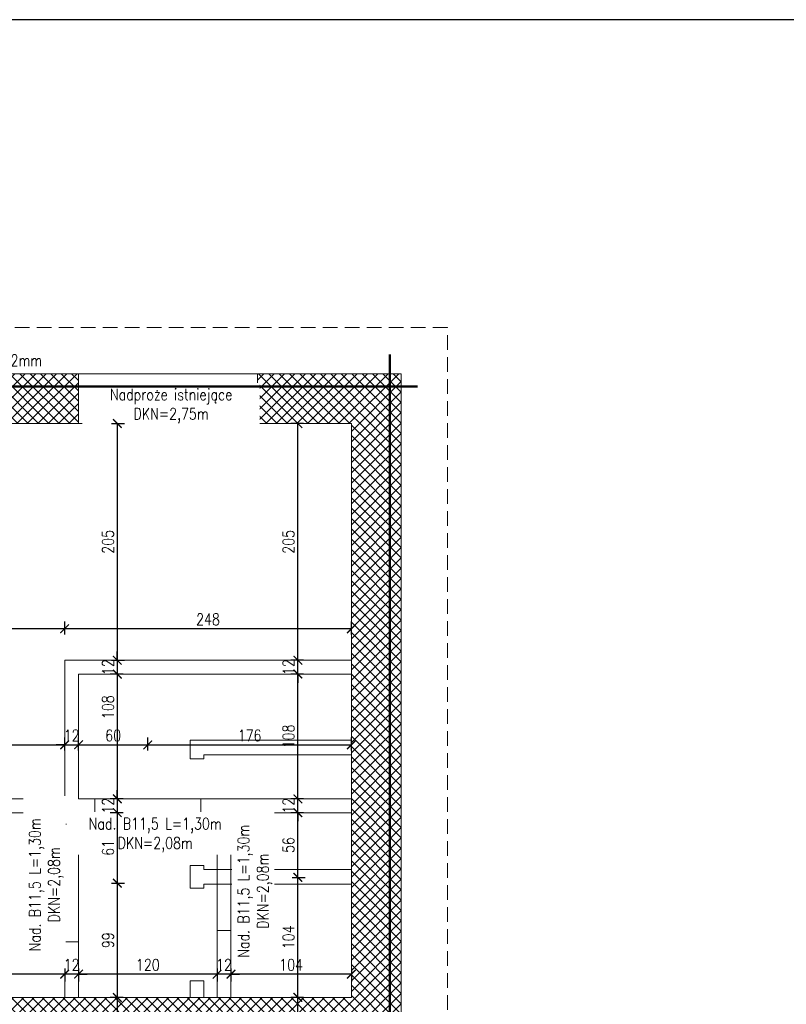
# Model space of a CAD drawing. Header units: millimetres. Extents: x 11984 to 50512, y -26688 to 13952.
# Tile 79 of 85: x 28088 to 28752, y 10828 to 11681. Entities that reach past the tile are written whole.
import ezdxf

# ---------------------------------------------------------------- set-up
doc = ezdxf.new("R2010")
doc.units = ezdxf.units.MM
doc.header["$MEASUREMENT"] = 0
doc.linetypes.add('HIDDEN', pattern=[9.525, 6.35, -3.175])
doc.layers.add('e-cad_opisy', color=7, linetype='Continuous')
doc.layers.add('e-cad_wypelnienia', color=254, linetype='Continuous')
for name, color, linetype, lineweight in [('e-cad_wymiary', 5, 'Continuous', 9), ('k-kreskowanie', 252, 'Continuous', 9), ('k-widok', 1, 'Continuous', 20), ('k-wyburzenia', 215, 'PNEUMATIC2', 9), ('k-ściany działowe', 2, 'Continuous', 20), ('k-ściany istniejące', 190, 'Continuous', 18)]:
    doc.layers.add(name, color=color, linetype=linetype, lineweight=lineweight)
doc.styles.add('e-cad_1', font='simplex.shx', dxfattribs={"width": 0.8})
doc.linetypes.add('PNEUMATIC2', pattern='A,0.5,-0.25,["//",Standard,S=0.2,R=0,X=-0.1,Y=-0.1],-0.25', length=1)
doc.dimstyles.new('e-cad_1_50_[cm]', dxfattribs={"dimscale": 5, "dimtxt": 2, "dimasz": 1.5, "dimexe": 1.25, "dimexo": 0.625, "dimtad": 1, "dimdec": 0, "dimrnd": 0.1, "dimdsep": 46, "dimtxsty": 'e-cad_1', "dimblk": 'ARCHTICK', "dimcen": 1.5, "dimclrd": 256, "dimclre": 256, "dimclrt": 7, "dimadec": 0, "dimazin": 0, "dimtfac": 1, "dimtdec": 0, "dimtix": 1, "dimtmove": 0, "dimatfit": 0, "dimfxl": 0, "dimarcsym": 0})

# ---------------------------------------------------------------- blocks, each defined once
blk = doc.blocks.new('_ArchTick')
at = {"color": 0, "linetype": 'ByBlock', "const_width": 0.15}
blk.add_lwpolyline([(-0.5, -0.5), (0.5, 0.5)], dxfattribs=at)
blk = doc.blocks.new('*D526')
at = {"layer": 'Defpoints', "color": 0}
for p in [(28161.34, 11331.32), (28161.34, 11126.32), (28172.63, 11126.32)]:
    blk.add_point(p, dxfattribs=at)
at = {"layer": 'e-cad_wymiary', "lineweight": -2}
for p, q in [((28167.63, 11331.32), (28178.88, 11331.32)), ((28172.63, 11331.32), (28172.63, 11126.32)), ((28167.63, 11126.32), (28178.88, 11126.32))]:
    blk.add_line(p, q, dxfattribs=at)
at = {"layer": 'e-cad_wymiary', "lineweight": -2, "xscale": 7.5, "yscale": 7.5, "zscale": 7.5}
for p, rotation in [((28172.63, 11331.32), 90), ((28172.63, 11126.32), 270)]:
    blk.add_blockref('_ArchTick', p, dxfattribs=dict(at, rotation=rotation))
at = {"layer": 'e-cad_wymiary', "color": 7, "insert": (28164.5, 11228.82), "char_height": 10, "attachment_point": 5, "rotation": 90, "style": 'e-cad_1'}
blk.add_mtext('205', dxfattribs=at)
blk = doc.blocks.new('*D527')
at = {"layer": 'Defpoints', "color": 0}
for p in [(28161.34, 11126.32), (28172.63, 11114.32), (28197.55, 11114.32)]:
    blk.add_point(p, dxfattribs=at)
at = {"layer": 'e-cad_wymiary', "lineweight": -2}
for p, q in [((28172.63, 11126.32), (28172.63, 11133.82)), ((28167.63, 11126.32), (28178.88, 11126.32)), ((28172.63, 11126.32), (28172.63, 11114.32)), ((28177.63, 11114.32), (28166.38, 11114.32)), ((28172.63, 11114.32), (28172.63, 11106.82))]:
    blk.add_line(p, q, dxfattribs=at)
at = {"layer": 'e-cad_wymiary', "lineweight": -2, "xscale": 7.5, "yscale": 7.5, "zscale": 7.5}
for p, rotation in [((28172.63, 11126.32), 270), ((28172.63, 11114.32), 90)]:
    blk.add_blockref('_ArchTick', p, dxfattribs=dict(at, rotation=rotation))
at = {"layer": 'e-cad_wymiary', "color": 7, "insert": (28164.5, 11120.32), "char_height": 10, "attachment_point": 5, "rotation": 90, "style": 'e-cad_1'}
blk.add_mtext('12', dxfattribs=at)
blk = doc.blocks.new('*D528')
at = {"layer": 'Defpoints', "color": 0}
for p in [(28197.55, 11114.32), (28172.63, 11006.32), (28187.85, 11006.32)]:
    blk.add_point(p, dxfattribs=at)
at = {"layer": 'e-cad_wymiary', "lineweight": -2}
for p, q in [((28177.63, 11114.32), (28166.38, 11114.32)), ((28172.63, 11114.32), (28172.63, 11006.32)), ((28177.63, 11006.32), (28166.38, 11006.32))]:
    blk.add_line(p, q, dxfattribs=at)
at = {"layer": 'e-cad_wymiary', "lineweight": -2, "xscale": 7.5, "yscale": 7.5, "zscale": 7.5}
for p, rotation in [((28172.63, 11114.32), 90), ((28172.63, 11006.32), 270)]:
    blk.add_blockref('_ArchTick', p, dxfattribs=dict(at, rotation=rotation))
at = {"layer": 'e-cad_wymiary', "color": 7, "insert": (28164.5, 11085.65), "char_height": 10, "attachment_point": 5, "rotation": 90, "style": 'e-cad_1'}
blk.add_mtext('108', dxfattribs=at)
blk = doc.blocks.new('*D529')
at = {"layer": 'Defpoints', "color": 0}
for p in [(28187.85, 11006.32), (28172.63, 10994.32), (28187.85, 10994.32)]:
    blk.add_point(p, dxfattribs=at)
at = {"layer": 'e-cad_wymiary', "lineweight": -2}
for p, q in [((28172.63, 11006.32), (28172.63, 11013.82)), ((28177.63, 11006.32), (28166.38, 11006.32)), ((28172.63, 11006.32), (28172.63, 10994.32)), ((28177.63, 10994.32), (28166.38, 10994.32)), ((28172.63, 10994.32), (28172.63, 10986.82))]:
    blk.add_line(p, q, dxfattribs=at)
at = {"layer": 'e-cad_wymiary', "lineweight": -2, "xscale": 7.5, "yscale": 7.5, "zscale": 7.5}
for p, rotation in [((28172.63, 11006.32), 270), ((28172.63, 10994.32), 90)]:
    blk.add_blockref('_ArchTick', p, dxfattribs=dict(at, rotation=rotation))
at = {"layer": 'e-cad_wymiary', "color": 7, "insert": (28164.5, 11000.32), "char_height": 10, "attachment_point": 5, "rotation": 90, "style": 'e-cad_1'}
blk.add_mtext('12', dxfattribs=at)
blk = doc.blocks.new('*D530')
at = {"layer": 'Defpoints', "color": 0}
for p in [(28187.85, 10994.32), (28139.04, 10933.32), (28172.63, 10933.32)]:
    blk.add_point(p, dxfattribs=at)
at = {"layer": 'e-cad_wymiary', "lineweight": -2}
for p, q in [((28177.63, 10994.32), (28166.38, 10994.32)), ((28172.63, 10994.32), (28172.63, 10933.32)), ((28167.63, 10933.32), (28178.88, 10933.32))]:
    blk.add_line(p, q, dxfattribs=at)
at = {"layer": 'e-cad_wymiary', "lineweight": -2, "xscale": 7.5, "yscale": 7.5, "zscale": 7.5}
for p, rotation in [((28172.63, 10994.32), 90), ((28172.63, 10933.32), 270)]:
    blk.add_blockref('_ArchTick', p, dxfattribs=dict(at, rotation=rotation))
at = {"layer": 'e-cad_wymiary', "color": 7, "insert": (28164.5, 10963.82), "char_height": 10, "attachment_point": 5, "rotation": 90, "style": 'e-cad_1'}
blk.add_mtext('61', dxfattribs=at)
blk = doc.blocks.new('*D531')
at = {"layer": 'Defpoints', "color": 0}
for p in [(28139.04, 10933.32), (28172.63, 10834.32), (28196.49, 10834.32)]:
    blk.add_point(p, dxfattribs=at)
at = {"layer": 'e-cad_wymiary', "lineweight": -2}
for p, q in [((28167.63, 10933.32), (28178.88, 10933.32)), ((28172.63, 10933.32), (28172.63, 10834.32)), ((28177.63, 10834.32), (28166.38, 10834.32))]:
    blk.add_line(p, q, dxfattribs=at)
at = {"layer": 'e-cad_wymiary', "lineweight": -2, "xscale": 7.5, "yscale": 7.5, "zscale": 7.5}
for p, rotation in [((28172.63, 10933.32), 90), ((28172.63, 10834.32), 270)]:
    blk.add_blockref('_ArchTick', p, dxfattribs=dict(at, rotation=rotation))
at = {"layer": 'e-cad_wymiary', "color": 7, "insert": (28164.5, 10883.82), "char_height": 10, "attachment_point": 5, "rotation": 90, "style": 'e-cad_1'}
blk.add_mtext('99', dxfattribs=at)
blk = doc.blocks.new('*D532')
at = {"layer": 'Defpoints', "color": 0}
for p in [(28196.49, 10834.32), (28172.63, 10402.52), (28196.49, 10402.52)]:
    blk.add_point(p, dxfattribs=at)
at = {"layer": 'e-cad_wymiary', "lineweight": -2}
for p, q in [((28177.63, 10834.32), (28166.38, 10834.32)), ((28172.63, 10834.32), (28172.63, 10402.52)), ((28177.63, 10402.52), (28166.38, 10402.52))]:
    blk.add_line(p, q, dxfattribs=at)
at = {"layer": 'e-cad_wymiary', "lineweight": -2, "xscale": 7.5, "yscale": 7.5, "zscale": 7.5}
for p, rotation in [((28172.63, 10834.32), 90), ((28172.63, 10402.52), 270)]:
    blk.add_blockref('_ArchTick', p, dxfattribs=dict(at, rotation=rotation))
at = {"layer": 'e-cad_wymiary', "color": 7, "insert": (28164.5, 10618.42), "char_height": 10, "attachment_point": 5, "rotation": 90, "style": 'e-cad_1'}
blk.add_mtext('432', dxfattribs=at)
blk = doc.blocks.new('*D536')
at = {"layer": 'Defpoints', "color": 0}
for p in [(28328.97, 10834.32), (28350.01, 10834.32), (28350.01, 10791.99)]:
    blk.add_point(p, dxfattribs=at)
at = {"layer": 'e-cad_wymiary', "lineweight": -2}
for p, q in [((28333.97, 10834.32), (28322.72, 10834.32)), ((28328.97, 10791.99), (28328.97, 10834.32)), ((28333.97, 10791.99), (28322.72, 10791.99))]:
    blk.add_line(p, q, dxfattribs=at)
at = {"layer": 'e-cad_wymiary', "lineweight": -2, "xscale": 7.5, "yscale": 7.5, "zscale": 7.5}
for p, rotation in [((28328.97, 10834.32), 90), ((28328.97, 10791.99), 270)]:
    blk.add_blockref('_ArchTick', p, dxfattribs=dict(at, rotation=rotation))
at = {"layer": 'e-cad_wymiary', "color": 7, "insert": (28320.84, 10813.16), "char_height": 10, "attachment_point": 5, "rotation": 90, "style": 'e-cad_1'}
blk.add_mtext('42', dxfattribs=at)
blk = doc.blocks.new('*D537')
at = {"layer": 'Defpoints', "color": 0}
for p in [(28271.04, 10938.32), (28328.97, 10938.32), (28350.01, 10834.32)]:
    blk.add_point(p, dxfattribs=at)
at = {"layer": 'e-cad_wymiary', "lineweight": -2}
for p, q in [((28323.97, 10938.32), (28335.22, 10938.32)), ((28328.97, 10834.32), (28328.97, 10938.32)), ((28333.97, 10834.32), (28322.72, 10834.32))]:
    blk.add_line(p, q, dxfattribs=at)
at = {"layer": 'e-cad_wymiary', "lineweight": -2, "xscale": 7.5, "yscale": 7.5, "zscale": 7.5}
for p, rotation in [((28328.97, 10938.32), 90), ((28328.97, 10834.32), 270)]:
    blk.add_blockref('_ArchTick', p, dxfattribs=dict(at, rotation=rotation))
at = {"layer": 'e-cad_wymiary', "color": 7, "insert": (28320.84, 10886.32), "char_height": 10, "attachment_point": 5, "rotation": 90, "style": 'e-cad_1'}
blk.add_mtext('104', dxfattribs=at)
blk = doc.blocks.new('*D538')
at = {"layer": 'Defpoints', "color": 0}
for p in [(28328.97, 10994.32), (28352.9, 10994.32), (28271.04, 10938.32)]:
    blk.add_point(p, dxfattribs=at)
at = {"layer": 'e-cad_wymiary', "lineweight": -2}
for p, q in [((28333.97, 10994.32), (28322.72, 10994.32)), ((28328.97, 10938.32), (28328.97, 10994.32)), ((28323.97, 10938.32), (28335.22, 10938.32))]:
    blk.add_line(p, q, dxfattribs=at)
at = {"layer": 'e-cad_wymiary', "lineweight": -2, "xscale": 7.5, "yscale": 7.5, "zscale": 7.5}
for p, rotation in [((28328.97, 10994.32), 90), ((28328.97, 10938.32), 270)]:
    blk.add_blockref('_ArchTick', p, dxfattribs=dict(at, rotation=rotation))
at = {"layer": 'e-cad_wymiary', "color": 7, "insert": (28320.84, 10966.32), "char_height": 10, "attachment_point": 5, "rotation": 90, "style": 'e-cad_1'}
blk.add_mtext('56', dxfattribs=at)
blk = doc.blocks.new('*D539')
at = {"layer": 'Defpoints', "color": 0}
for p in [(28328.97, 11006.32), (28352.9, 11006.32), (28352.9, 10994.32)]:
    blk.add_point(p, dxfattribs=at)
at = {"layer": 'e-cad_wymiary', "lineweight": -2}
for p, q in [((28328.97, 11006.32), (28328.97, 11013.82)), ((28333.97, 11006.32), (28322.72, 11006.32)), ((28328.97, 10994.32), (28328.97, 11006.32)), ((28333.97, 10994.32), (28322.72, 10994.32)), ((28328.97, 10994.32), (28328.97, 10986.82))]:
    blk.add_line(p, q, dxfattribs=at)
at = {"layer": 'e-cad_wymiary', "lineweight": -2, "xscale": 7.5, "yscale": 7.5, "zscale": 7.5}
for p, rotation in [((28328.97, 11006.32), 270), ((28328.97, 10994.32), 90)]:
    blk.add_blockref('_ArchTick', p, dxfattribs=dict(at, rotation=rotation))
at = {"layer": 'e-cad_wymiary', "color": 7, "insert": (28320.84, 11000.32), "char_height": 10, "attachment_point": 5, "rotation": 90, "style": 'e-cad_1'}
blk.add_mtext('12', dxfattribs=at)
blk = doc.blocks.new('*D540')
at = {"layer": 'Defpoints', "color": 0}
for p in [(28328.97, 11114.32), (28352.9, 11114.32), (28352.9, 11006.32)]:
    blk.add_point(p, dxfattribs=at)
at = {"layer": 'e-cad_wymiary', "lineweight": -2}
for p, q in [((28333.97, 11114.32), (28322.72, 11114.32)), ((28328.97, 11006.32), (28328.97, 11114.32)), ((28333.97, 11006.32), (28322.72, 11006.32))]:
    blk.add_line(p, q, dxfattribs=at)
at = {"layer": 'e-cad_wymiary', "lineweight": -2, "xscale": 7.5, "yscale": 7.5, "zscale": 7.5}
for p, rotation in [((28328.97, 11114.32), 90), ((28328.97, 11006.32), 270)]:
    blk.add_blockref('_ArchTick', p, dxfattribs=dict(at, rotation=rotation))
at = {"layer": 'e-cad_wymiary', "color": 7, "insert": (28320.84, 11060.32), "char_height": 10, "attachment_point": 5, "rotation": 90, "style": 'e-cad_1'}
blk.add_mtext('108', dxfattribs=at)
blk = doc.blocks.new('*D541')
at = {"layer": 'Defpoints', "color": 0}
for p in [(28328.97, 11126.32), (28352.9, 11126.32), (28352.9, 11114.32)]:
    blk.add_point(p, dxfattribs=at)
at = {"layer": 'e-cad_wymiary', "lineweight": -2}
for p, q in [((28328.97, 11126.32), (28328.97, 11133.82)), ((28333.97, 11126.32), (28322.72, 11126.32)), ((28328.97, 11114.32), (28328.97, 11126.32)), ((28333.97, 11114.32), (28322.72, 11114.32)), ((28328.97, 11114.32), (28328.97, 11106.82))]:
    blk.add_line(p, q, dxfattribs=at)
at = {"layer": 'e-cad_wymiary', "lineweight": -2, "xscale": 7.5, "yscale": 7.5, "zscale": 7.5}
for p, rotation in [((28328.97, 11126.32), 270), ((28328.97, 11114.32), 90)]:
    blk.add_blockref('_ArchTick', p, dxfattribs=dict(at, rotation=rotation))
at = {"layer": 'e-cad_wymiary', "color": 7, "insert": (28320.84, 11120.32), "char_height": 10, "attachment_point": 5, "rotation": 90, "style": 'e-cad_1'}
blk.add_mtext('12', dxfattribs=at)
blk = doc.blocks.new('*D542')
at = {"layer": 'Defpoints', "color": 0}
for p in [(28328.97, 11331.32), (28352.9, 11331.32), (28352.9, 11126.32)]:
    blk.add_point(p, dxfattribs=at)
at = {"layer": 'e-cad_wymiary', "lineweight": -2}
for p, q in [((28333.97, 11331.32), (28322.72, 11331.32)), ((28328.97, 11126.32), (28328.97, 11331.32)), ((28333.97, 11126.32), (28322.72, 11126.32))]:
    blk.add_line(p, q, dxfattribs=at)
at = {"layer": 'e-cad_wymiary', "lineweight": -2, "xscale": 7.5, "yscale": 7.5, "zscale": 7.5}
for p, rotation in [((28328.97, 11331.32), 90), ((28328.97, 11126.32), 270)]:
    blk.add_blockref('_ArchTick', p, dxfattribs=dict(at, rotation=rotation))
at = {"layer": 'e-cad_wymiary', "color": 7, "insert": (28320.84, 11228.82), "char_height": 10, "attachment_point": 5, "rotation": 90, "style": 'e-cad_1'}
blk.add_mtext('205', dxfattribs=at)
blk = doc.blocks.new('*D543')
at = {"layer": 'Defpoints', "color": 0}
for p in [(28127.04, 11153.61), (28127.04, 11126.32), (28375.26, 11126.32)]:
    blk.add_point(p, dxfattribs=at)
at = {"layer": 'e-cad_wymiary', "lineweight": -2}
for p, q in [((28127.04, 11148.61), (28127.04, 11159.86)), ((28375.26, 11153.61), (28127.04, 11153.61)), ((28375.26, 11148.61), (28375.26, 11159.86))]:
    blk.add_line(p, q, dxfattribs=at)
at = {"layer": 'e-cad_wymiary', "lineweight": -2, "xscale": 7.5, "yscale": 7.5, "zscale": 7.5, "rotation": 180}
blk.add_blockref('_ArchTick', (28127.04, 11153.61), dxfattribs=at)
at = {"layer": 'e-cad_wymiary', "lineweight": -2, "xscale": 7.5, "yscale": 7.5, "zscale": 7.5}
blk.add_blockref('_ArchTick', (28375.26, 11153.61), dxfattribs=at)
at = {"layer": 'e-cad_wymiary', "color": 7, "insert": (28251.15, 11161.73), "char_height": 10, "attachment_point": 5, "style": 'e-cad_1'}
blk.add_mtext('248', dxfattribs=at)
blk = doc.blocks.new('*D544')
at = {"layer": 'Defpoints', "color": 0}
for p in [(27952.92, 11153.61), (27952.92, 11130.89), (28127.04, 11126.32)]:
    blk.add_point(p, dxfattribs=at)
at = {"layer": 'e-cad_wymiary', "lineweight": -2}
for p, q in [((27952.92, 11148.61), (27952.92, 11159.86)), ((28127.04, 11153.61), (27952.92, 11153.61)), ((28127.04, 11148.61), (28127.04, 11159.86))]:
    blk.add_line(p, q, dxfattribs=at)
at = {"layer": 'e-cad_wymiary', "lineweight": -2, "xscale": 7.5, "yscale": 7.5, "zscale": 7.5, "rotation": 180}
blk.add_blockref('_ArchTick', (27952.92, 11153.61), dxfattribs=at)
at = {"layer": 'e-cad_wymiary', "lineweight": -2, "xscale": 7.5, "yscale": 7.5, "zscale": 7.5}
blk.add_blockref('_ArchTick', (28127.04, 11153.61), dxfattribs=at)
at = {"layer": 'e-cad_wymiary', "color": 7, "insert": (28039.98, 11161.73), "char_height": 10, "attachment_point": 5, "style": 'e-cad_1'}
blk.add_mtext('174', dxfattribs=at)
blk = doc.blocks.new('*D551')
at = {"layer": 'Defpoints', "color": 0}
for p in [(28127.04, 11053.05), (28127.04, 11034.48), (28013.92, 11006.32)]:
    blk.add_point(p, dxfattribs=at)
at = {"layer": 'e-cad_wymiary', "lineweight": -2}
for p, q in [((28013.92, 11048.05), (28013.92, 11059.3)), ((28013.92, 11053.05), (28127.04, 11053.05)), ((28127.04, 11048.05), (28127.04, 11059.3))]:
    blk.add_line(p, q, dxfattribs=at)
at = {"layer": 'e-cad_wymiary', "lineweight": -2, "xscale": 7.5, "yscale": 7.5, "zscale": 7.5, "rotation": 180}
blk.add_blockref('_ArchTick', (28013.92, 11053.05), dxfattribs=at)
at = {"layer": 'e-cad_wymiary', "lineweight": -2, "xscale": 7.5, "yscale": 7.5, "zscale": 7.5}
blk.add_blockref('_ArchTick', (28127.04, 11053.05), dxfattribs=at)
at = {"layer": 'e-cad_wymiary', "color": 7, "insert": (28070.48, 11061.17), "char_height": 10, "attachment_point": 5, "style": 'e-cad_1'}
blk.add_mtext('113', dxfattribs=at)
blk = doc.blocks.new('*D552')
at = {"layer": 'Defpoints', "color": 0}
for p in [(28139.04, 11053.05), (28127.04, 11034.48), (28139.04, 11034.48)]:
    blk.add_point(p, dxfattribs=at)
at = {"layer": 'e-cad_wymiary', "lineweight": -2}
for p, q in [((28127.04, 11053.05), (28119.54, 11053.05)), ((28127.04, 11048.05), (28127.04, 11059.3)), ((28127.04, 11053.05), (28139.04, 11053.05)), ((28139.04, 11048.05), (28139.04, 11059.3)), ((28139.04, 11053.05), (28146.54, 11053.05))]:
    blk.add_line(p, q, dxfattribs=at)
at = {"layer": 'e-cad_wymiary', "lineweight": -2, "xscale": 7.5, "yscale": 7.5, "zscale": 7.5}
blk.add_blockref('_ArchTick', (28127.04, 11053.05), dxfattribs=at)
at = {"layer": 'e-cad_wymiary', "lineweight": -2, "xscale": 7.5, "yscale": 7.5, "zscale": 7.5, "rotation": 180}
blk.add_blockref('_ArchTick', (28139.04, 11053.05), dxfattribs=at)
at = {"layer": 'e-cad_wymiary', "color": 7, "insert": (28133.04, 11061.17), "char_height": 10, "attachment_point": 5, "style": 'e-cad_1'}
blk.add_mtext('12', dxfattribs=at)
blk = doc.blocks.new('*D553')
at = {"layer": 'Defpoints', "color": 0}
for p in [(28199.04, 11053.05), (28139.04, 11034.48), (28199.04, 11006.32)]:
    blk.add_point(p, dxfattribs=at)
at = {"layer": 'e-cad_wymiary', "lineweight": -2}
for p, q in [((28139.04, 11048.05), (28139.04, 11059.3)), ((28139.04, 11053.05), (28199.04, 11053.05)), ((28199.04, 11048.05), (28199.04, 11059.3))]:
    blk.add_line(p, q, dxfattribs=at)
at = {"layer": 'e-cad_wymiary', "lineweight": -2, "xscale": 7.5, "yscale": 7.5, "zscale": 7.5, "rotation": 180}
blk.add_blockref('_ArchTick', (28139.04, 11053.05), dxfattribs=at)
at = {"layer": 'e-cad_wymiary', "lineweight": -2, "xscale": 7.5, "yscale": 7.5, "zscale": 7.5}
blk.add_blockref('_ArchTick', (28199.04, 11053.05), dxfattribs=at)
at = {"layer": 'e-cad_wymiary', "color": 7, "insert": (28169.04, 11061.17), "char_height": 10, "attachment_point": 5, "style": 'e-cad_1'}
blk.add_mtext('60', dxfattribs=at)
blk = doc.blocks.new('*D554')
at = {"layer": 'Defpoints', "color": 0}
for p in [(28375.26, 11053.05), (28375.26, 11018.95), (28199.04, 11006.32)]:
    blk.add_point(p, dxfattribs=at)
at = {"layer": 'e-cad_wymiary', "lineweight": -2}
for p, q in [((28199.04, 11048.05), (28199.04, 11059.3)), ((28199.04, 11053.05), (28375.26, 11053.05)), ((28375.26, 11048.05), (28375.26, 11059.3))]:
    blk.add_line(p, q, dxfattribs=at)
at = {"layer": 'e-cad_wymiary', "lineweight": -2, "xscale": 7.5, "yscale": 7.5, "zscale": 7.5, "rotation": 180}
blk.add_blockref('_ArchTick', (28199.04, 11053.05), dxfattribs=at)
at = {"layer": 'e-cad_wymiary', "lineweight": -2, "xscale": 7.5, "yscale": 7.5, "zscale": 7.5}
blk.add_blockref('_ArchTick', (28375.26, 11053.05), dxfattribs=at)
at = {"layer": 'e-cad_wymiary', "color": 7, "insert": (28287.15, 11061.17), "char_height": 10, "attachment_point": 5, "style": 'e-cad_1'}
blk.add_mtext('176', dxfattribs=at)
blk = doc.blocks.new('*D555')
at = {"layer": 'Defpoints', "color": 0}
for p in [(28271.04, 10994.32), (28375.26, 10994.32), (28271.04, 10854.47)]:
    blk.add_point(p, dxfattribs=at)
at = {"layer": 'e-cad_wymiary', "lineweight": -2}
for p, q in [((28271.04, 10859.47), (28271.04, 10848.22)), ((28375.26, 10859.47), (28375.26, 10848.22)), ((28375.26, 10854.47), (28271.04, 10854.47))]:
    blk.add_line(p, q, dxfattribs=at)
at = {"layer": 'e-cad_wymiary', "lineweight": -2, "xscale": 7.5, "yscale": 7.5, "zscale": 7.5, "rotation": 180}
blk.add_blockref('_ArchTick', (28271.04, 10854.47), dxfattribs=at)
at = {"layer": 'e-cad_wymiary', "lineweight": -2, "xscale": 7.5, "yscale": 7.5, "zscale": 7.5}
blk.add_blockref('_ArchTick', (28375.26, 10854.47), dxfattribs=at)
at = {"layer": 'e-cad_wymiary', "color": 7, "insert": (28323.15, 10862.59), "char_height": 10, "attachment_point": 5, "style": 'e-cad_1'}
blk.add_mtext('104', dxfattribs=at)
blk = doc.blocks.new('*D556')
at = {"layer": 'Defpoints', "color": 0}
for p in [(28271.04, 10994.32), (28259.04, 10878.36), (28259.04, 10854.47)]:
    blk.add_point(p, dxfattribs=at)
at = {"layer": 'e-cad_wymiary', "lineweight": -2}
for p, q in [((28259.04, 10859.47), (28259.04, 10848.22)), ((28271.04, 10859.47), (28271.04, 10848.22)), ((28259.04, 10854.47), (28251.54, 10854.47)), ((28271.04, 10854.47), (28259.04, 10854.47)), ((28271.04, 10854.47), (28278.54, 10854.47))]:
    blk.add_line(p, q, dxfattribs=at)
at = {"layer": 'e-cad_wymiary', "lineweight": -2, "xscale": 7.5, "yscale": 7.5, "zscale": 7.5}
blk.add_blockref('_ArchTick', (28259.04, 10854.47), dxfattribs=at)
at = {"layer": 'e-cad_wymiary', "lineweight": -2, "xscale": 7.5, "yscale": 7.5, "zscale": 7.5, "rotation": 180}
blk.add_blockref('_ArchTick', (28271.04, 10854.47), dxfattribs=at)
at = {"layer": 'e-cad_wymiary', "color": 7, "insert": (28265.04, 10862.59), "char_height": 10, "attachment_point": 5, "style": 'e-cad_1'}
blk.add_mtext('12', dxfattribs=at)
blk = doc.blocks.new('*D557')
at = {"layer": 'Defpoints', "color": 0}
for p in [(28139.04, 10877.54), (28259.04, 10878.36), (28139.04, 10854.47)]:
    blk.add_point(p, dxfattribs=at)
at = {"layer": 'e-cad_wymiary', "lineweight": -2}
for p, q in [((28139.04, 10859.47), (28139.04, 10848.22)), ((28259.04, 10859.47), (28259.04, 10848.22)), ((28259.04, 10854.47), (28139.04, 10854.47))]:
    blk.add_line(p, q, dxfattribs=at)
at = {"layer": 'e-cad_wymiary', "lineweight": -2, "xscale": 7.5, "yscale": 7.5, "zscale": 7.5, "rotation": 180}
blk.add_blockref('_ArchTick', (28139.04, 10854.47), dxfattribs=at)
at = {"layer": 'e-cad_wymiary', "lineweight": -2, "xscale": 7.5, "yscale": 7.5, "zscale": 7.5}
blk.add_blockref('_ArchTick', (28259.04, 10854.47), dxfattribs=at)
at = {"layer": 'e-cad_wymiary', "color": 7, "insert": (28199.04, 10862.59), "char_height": 10, "attachment_point": 5, "style": 'e-cad_1'}
blk.add_mtext('120', dxfattribs=at)
blk = doc.blocks.new('*D558')
at = {"layer": 'Defpoints', "color": 0}
for p in [(28127.04, 10877.54), (28139.04, 10877.54), (28127.04, 10854.47)]:
    blk.add_point(p, dxfattribs=at)
at = {"layer": 'e-cad_wymiary', "lineweight": -2}
for p, q in [((28127.04, 10859.47), (28127.04, 10848.22)), ((28139.04, 10859.47), (28139.04, 10848.22)), ((28127.04, 10854.47), (28119.54, 10854.47)), ((28139.04, 10854.47), (28127.04, 10854.47)), ((28139.04, 10854.47), (28146.54, 10854.47))]:
    blk.add_line(p, q, dxfattribs=at)
at = {"layer": 'e-cad_wymiary', "lineweight": -2, "xscale": 7.5, "yscale": 7.5, "zscale": 7.5}
blk.add_blockref('_ArchTick', (28127.04, 10854.47), dxfattribs=at)
at = {"layer": 'e-cad_wymiary', "lineweight": -2, "xscale": 7.5, "yscale": 7.5, "zscale": 7.5, "rotation": 180}
blk.add_blockref('_ArchTick', (28139.04, 10854.47), dxfattribs=at)
at = {"layer": 'e-cad_wymiary', "color": 7, "insert": (28133.04, 10862.59), "char_height": 10, "attachment_point": 5, "style": 'e-cad_1'}
blk.add_mtext('12', dxfattribs=at)
blk = doc.blocks.new('*D559')
at = {"layer": 'Defpoints', "color": 0}
for p in [(28127.04, 10877.54), (27927.37, 10854.47), (27927.37, 10834.32)]:
    blk.add_point(p, dxfattribs=at)
at = {"layer": 'e-cad_wymiary', "lineweight": -2}
for p, q in [((27927.37, 10849.47), (27927.37, 10860.72)), ((28127.04, 10859.47), (28127.04, 10848.22)), ((28127.04, 10854.47), (27927.37, 10854.47))]:
    blk.add_line(p, q, dxfattribs=at)
at = {"layer": 'e-cad_wymiary', "lineweight": -2, "xscale": 7.5, "yscale": 7.5, "zscale": 7.5, "rotation": 180}
blk.add_blockref('_ArchTick', (27927.37, 10854.47), dxfattribs=at)
at = {"layer": 'e-cad_wymiary', "lineweight": -2, "xscale": 7.5, "yscale": 7.5, "zscale": 7.5}
blk.add_blockref('_ArchTick', (28127.04, 10854.47), dxfattribs=at)
at = {"layer": 'e-cad_wymiary', "color": 7, "insert": (28027.21, 10862.59), "char_height": 10, "attachment_point": 5, "style": 'e-cad_1'}
blk.add_mtext('200', dxfattribs=at)

msp = doc.modelspace()

# ---------------------------------------------------------------- hatches: boundary and pattern name
at = {"layer": 'k-kreskowanie'}
h = msp.add_hatch(dxfattribs=at)
h.set_pattern_fill('ANSI37', color=256, scale=2, style=0)
h.set_pattern_definition([(45, (28373.457, -11648.78), (-4.490128, 4.490128), []), (135, (28373.457, -11648.78), (-4.490128, -4.490128), [])])
h.paths.add_polyline_path([(27927.37, 10359.34), (27927.37, 10402.52), (27937.53, 10402.52), (27937.53, 10552.38), (27962.93, 10552.38), (27962.93, 10402.52), (28375.26, 10402.52), (28375.26, 10522.75), (28418.44, 10522.75), (28418.44, 9739.58), (28375.26, 9739.58), (28310.14, 9739.58), (28310.14, 9782.76), (28375.26, 9782.76), (28375.26, 10359.34)])
h.paths.add_polyline_path([(27927.37, 10791.99), (27927.37, 10834.32), (27937.53, 10834.32), (28375.26, 10834.32), (28375.26, 11331.32), (28293.98, 11331.32), (28293.98, 11374.5), (28418.44, 11374.5), (28418.44, 10677.69), (28375.26, 10677.69), (28375.26, 10791.99), (27962.93, 10791.99), (27962.93, 10654.38), (27937.53, 10654.38), (27937.53, 10791.99)])
h.paths.add_polyline_path([(28013.73, 10806.38), (28034.05, 10806.38), (28034.05, 10819.93), (28013.73, 10819.93)], flags=16)
h.paths.add_polyline_path([(27974.79, 10806.38), (27993.41, 10806.38), (27993.41, 10819.93), (27974.79, 10819.93)], flags=16)
h.paths.add_polyline_path([(25423.3, 10686.04), (25423.3, 11090.05), (25468.3, 11090.05), (25468.3, 10833.52), (25771.3, 10833.52), (25771.3, 10927.02), (25795.3, 10927.02), (25795.3, 10833.52), (25802.3, 10833.52), (25802.3, 10794.52), (25468.3, 10794.52), (25468.3, 10686.04)])
h.paths.add_polyline_path([(27545.53, 10791.99), (27545.53, 10834.32), (27662.37, 10834.32), (27662.37, 11374.5), (27785.98, 11374.5), (27785.98, 11331.32), (27705.55, 11331.32), (27705.55, 10834.32), (27727.56, 10834.32), (27727.56, 10791.99), (27714.68, 10791.99), (27714.68, 10816.54), (27639.68, 10816.54), (27639.68, 10791.99)])
h.paths.add_polyline_path([(25423.3, 10284.84), (25423.3, 10539.8), (25468.3, 10539.8), (25468.3, 10402.52), (25595.68, 10402.52), (25904.3, 10402.52), (25904.3, 10422.52), (25930.34, 10422.52), (25930.34, 10402.52), (25952.83, 10402.52), (25952.83, 10359.34), (25468.3, 10359.34), (25468.3, 10284.84)])
h.paths.add_polyline_path([(26715.79, 10359.34), (26715.79, 10402.52), (26815.7, 10402.52), (26815.7, 10017.29), (26908.83, 10017.29), (26908.83, 9992.74), (26815.7, 9992.74), (26815.7, 9907.76), (26790.3, 9907.76), (26790.3, 10359.34)])
h.paths.add_polyline_path([(26407.3, 10791.99), (26407.3, 10834.32), (26415.3, 10834.32), (26415.3, 10862.32), (26460.3, 10862.32), (26460.3, 10834.32), (26661.61, 10834.32), (26661.61, 10791.99), (26602.34, 10791.99), (26602.34, 10566.78), (26588.34, 10566.78), (26588.34, 10791.99)])
h.paths.add_polyline_path([(27030.91, 9992.74), (27030.91, 10017.29), (27040.91, 10017.29), (27040.91, 10402.52), (27172.47, 10402.52), (27172.47, 10359.34), (27078.47, 10359.34), (27078.47, 10281.34), (27065.47, 10281.34), (27065.47, 9907.76), (27040.91, 9907.76), (27040.91, 9992.74)])
h.paths.add_polyline_path([(27429.77, 10359.34), (27429.77, 10402.52), (27827.47, 10402.52), (27827.47, 10359.34), (27749.03, 10359.34), (27749.03, 10281.34), (27710.63, 10281.34), (27710.63, 10359.34)])
h.paths.add_polyline_path([(27722.63, 10293.34), (27737.03, 10293.34), (27737.03, 10314.34), (27722.63, 10314.34)], flags=16)
h.paths.add_polyline_path([(27722.63, 10326.34), (27737.03, 10326.34), (27737.03, 10347.34), (27722.63, 10347.34)], flags=16)
h.paths.add_polyline_path([(25423.3, 9739.58), (25423.3, 10131.59), (25468.3, 10131.59), (25468.3, 9782.76), (25524.89, 9782.76), (25524.89, 9739.58)])
h.paths.add_polyline_path([(26086.59, 10794.52), (26086.59, 10833.52), (26140.3, 10833.52), (26140.3, 10849.32), (26181.3, 10849.32), (26181.3, 10834.32), (26317.3, 10834.32), (26317.3, 10801.99), (26304.3, 10801.99), (26304.3, 10793.99), (26284.34, 10793.99), (26284.34, 10731.52), (26267.34, 10731.52), (26267.34, 10794.52)])
h.paths.add_polyline_path([(26042.83, 10359.34), (26042.83, 10402.52), (26414.3, 10402.52), (26414.3, 10359.34)])
h.paths.add_polyline_path([(27179.77, 10791.99), (27179.77, 10834.32), (27390.59, 10834.32), (27390.59, 10791.99)])
h.paths.add_polyline_path([(26816.55, 10791.99), (26816.55, 10834.32), (27024.83, 10834.32), (27024.83, 10791.99)])
h.paths.add_polyline_path([(27940.92, 11331.32), (27940.92, 11374.5), (28139.04, 11374.5), (28139.04, 11331.32)])
h.paths.add_polyline_path([(27664.13, 9739.58), (27664.13, 9782.76), (27710.63, 9782.76), (27710.63, 9812.76), (27736.03, 9812.76), (27736.03, 9782.76), (27770.25, 9782.76), (27770.25, 9739.58)])
h.paths.add_polyline_path([(26720.94, 9739.58), (26720.94, 9782.76), (26850.88, 9782.76), (26850.88, 9739.58)])
h.paths.add_polyline_path([(26993.88, 9739.58), (26993.88, 9782.76), (27123.82, 9782.76), (27123.82, 9739.58), (27007.05, 9739.58)])
h.paths.add_polyline_path([(26516.3, 10359.34), (26516.3, 10402.52), (26625.2, 10402.52), (26625.2, 10359.34)])
h.paths.add_polyline_path([(25904.3, 10774.52), (25904.3, 10833.52), (25980.3, 10833.52), (25980.3, 10794.52), (25930.34, 10794.52), (25930.34, 10774.52)])
h.paths.add_polyline_path([(26074.94, 9739.58), (26074.94, 9782.76), (26171.32, 9782.76), (26171.32, 9739.58)])
h.paths.add_polyline_path([(27272.37, 10359.34), (27272.37, 10402.52), (27327.77, 10402.52), (27327.77, 10359.34)])
h.paths.add_polyline_path([(25674.89, 9739.58), (25674.89, 9782.76), (25725.12, 9782.76), (25725.12, 9739.58)])
h.paths.add_polyline_path([(26267.34, 10604.52), (26267.34, 10731.52), (26284.34, 10731.52), (26284.34, 10604.52)])
h.paths.add_polyline_path([(26521.13, 9739.58), (26521.13, 9782.76), (26570.94, 9782.76), (26570.94, 9739.58)])
h.paths.add_polyline_path([(26321.32, 9739.58), (26321.32, 9782.76), (26371.13, 9782.76), (26371.13, 9739.58)])
h.paths.add_polyline_path([(25875.12, 9739.58), (25875.12, 9782.76), (25924.94, 9782.76), (25924.94, 9739.58)])
h.paths.add_polyline_path([(27273.82, 9739.58), (27273.82, 9782.76), (27319.4, 9782.76), (27319.4, 9739.58)])
h.paths.add_polyline_path([(27920.25, 9739.58), (27920.25, 9782.76), (27965.4, 9782.76), (27965.4, 9739.58)])
h.paths.add_polyline_path([(27469.4, 9739.58), (27469.4, 9782.76), (27514.13, 9782.76), (27514.13, 9739.58)])
h.paths.add_polyline_path([(28115.4, 9739.58), (28115.4, 9782.76), (28160.14, 9782.76), (28160.14, 9739.58)])
h.paths.add_polyline_path([(25771.3, 11029.02), (25771.3, 11072.32), (25795.3, 11072.32), (25795.3, 11051.92), (25795.3, 11029.02)])
h.paths.add_polyline_path([(27959.21, 10448.92), (27941.26, 10448.92), (27941.26, 10463.92), (27959.21, 10463.92)], flags=24)
h.paths.add_polyline_path([(27989.88, 10389.91), (27989.88, 10371.96), (27974.88, 10371.96), (27974.88, 10389.91)], flags=24)
h.paths.add_polyline_path([(28328.34, 10389.91), (28328.34, 10371.96), (28313.34, 10371.96), (28313.34, 10389.91)], flags=24)
h.paths.add_polyline_path([(27989.88, 10822.13), (27989.88, 10804.18), (27974.88, 10804.18), (27974.88, 10822.13)], flags=24)
h.paths.add_polyline_path([(28328.34, 10822.13), (28328.34, 10804.18), (28313.34, 10804.18), (28313.34, 10822.13)], flags=24)
h.paths.add_polyline_path([(25792.47, 10866.66), (25774.13, 10866.66), (25774.13, 10881.66), (25792.47, 10881.66)], flags=24)
h.paths.add_polyline_path([(25686.35, 10822.81), (25686.35, 10805.24), (25671.35, 10805.24), (25671.35, 10822.81)], flags=24)
h.paths.add_polyline_path([(26811.98, 10109.31), (26794.02, 10109.31), (26794.02, 10124.31), (26811.98, 10124.31)], flags=24)
h.paths.add_polyline_path([(26811.98, 10283.57), (26794.02, 10283.57), (26794.02, 10298.57), (26811.98, 10298.57)], flags=24)
h.paths.add_polyline_path([(26746.78, 10389.91), (26746.78, 10371.96), (26731.78, 10371.96), (26731.78, 10389.91)], flags=24)
h.paths.add_polyline_path([(26872.85, 10013.99), (26872.85, 9996.04), (26857.85, 9996.04), (26857.85, 10013.99)], flags=24)
h.paths.add_polyline_path([(26811.98, 10304.98), (26794.02, 10304.98), (26794.02, 10319.98), (26811.98, 10319.98)], flags=24)
h.paths.add_polyline_path([(27157.91, 10389.91), (27157.91, 10371.96), (27142.91, 10371.96), (27142.91, 10389.91)], flags=24)
h.paths.add_polyline_path([(27062.17, 10109.31), (27044.21, 10109.31), (27044.21, 10124.31), (27062.17, 10124.31)], flags=24)
h.paths.add_polyline_path([(27068.67, 10283.57), (27050.71, 10283.57), (27050.71, 10298.57), (27068.67, 10298.57)], flags=24)
h.paths.add_polyline_path([(27068.67, 10304.98), (27050.71, 10304.98), (27050.71, 10319.98), (27068.67, 10319.98)], flags=24)
h.paths.add_polyline_path([(27585.58, 10389.91), (27585.58, 10371.96), (27570.58, 10371.96), (27570.58, 10389.91)], flags=24)
h.paths.add_polyline_path([(27770.37, 10389.91), (27770.37, 10371.96), (27755.37, 10371.96), (27755.37, 10389.91)], flags=24)
h.paths.add_polyline_path([(27738.8, 10304.98), (27720.85, 10304.98), (27720.85, 10319.98), (27738.8, 10319.98)], flags=24)
h.paths.add_polyline_path([(26110.57, 10822.81), (26110.57, 10805.24), (26095.57, 10805.24), (26095.57, 10822.81)], flags=24)
h.paths.add_polyline_path([(26367.46, 10389.91), (26367.46, 10371.96), (26352.46, 10371.96), (26352.46, 10389.91)], flags=24)
h.paths.add_polyline_path([(26284.05, 10652.29), (26267.63, 10652.29), (26267.63, 10667.29), (26284.05, 10667.29)], flags=24)
h.paths.add_polyline_path([(27711.59, 10243.02), (27477.64, 10243.02), (27477.64, 10296.6), (27711.59, 10296.6)], flags=9)
h.paths.add_polyline_path([(27959.21, 10652.29), (27941.26, 10652.29), (27941.26, 10667.29), (27959.21, 10667.29)], flags=9)
h.paths.add_polyline_path([(25686.35, 10412.6), (25686.35, 10395.03), (25671.35, 10395.03), (25671.35, 10412.6)], flags=9)
h.paths.add_polyline_path([(27940.67, 10730.09), (27924.24, 10730.09), (27924.24, 10745.09), (27940.67, 10745.09)], flags=9)
h.paths.add_polyline_path([(26603.74, 10652.29), (26586.94, 10652.29), (26586.94, 10667.29), (26603.74, 10667.29)], flags=9)
h.paths.add_polyline_path([(25803.97, 10866.66), (25793.63, 10866.66), (25793.63, 10881.66), (25803.97, 10881.66)], flags=9)

# ---------------------------------------------------------------- linework, layer by layer
at = {"layer": 'e-cad_wymiary', "linetype": 'HIDDEN', "ltscale": 2, "const_width": 2}
msp.add_lwpolyline([(28408.6, 11391.35), (28408.6, 9725.88)], dxfattribs=at)
at = {"layer": 'k-widok'}
for p, q in [((28139.04, 11374.5), (28293.98, 11374.5)), ((28139.04, 11331.32), (28293.98, 11331.32)), ((28153.04, 11006.32), (28245.04, 11006.32)), ((28153.04, 10994.32), (28245.04, 10994.32)), ((28127.04, 10882.32), (28127.04, 10984.32)), ((28139.04, 10882.32), (28139.04, 10984.32)), ((28259.04, 10892.32), (28259.04, 10984.32)), ((28271.04, 10892.32), (28271.04, 10984.32))]:
    msp.add_line(p, q, dxfattribs=at)
at = {"layer": 'k-wyburzenia', "ltscale": 25}
for points in [[(28247.41, 11056.98), (28235.56, 11056.98)], [(28235.56, 11056.98), (28235.56, 11040.9)], [(28375.26, 11056.98), (28247.41, 11056.98)], [(28247.41, 11040.9), (28247.41, 11044.28)], [(28247.41, 11044.28), (28375.26, 11044.28)], [(28235.56, 11040.9), (28247.41, 11040.9)], [(28247.41, 10948.46), (28235.56, 10948.46)], [(28235.56, 10948.46), (28235.56, 10928.99)], [(28247.41, 10945.08), (28247.41, 10948.46)], [(28375.26, 10945.08), (28247.41, 10945.08)], [(28247.41, 10928.99), (28247.41, 10932.38)], [(28247.41, 10932.38), (28375.26, 10932.38)], [(28235.56, 10928.99), (28247.41, 10928.99)], [(28247.41, 10848.56), (28235.56, 10848.56)], [(28235.56, 10848.56), (28235.56, 10834.32)], [(28247.41, 10834.32), (28247.41, 10848.56)]]:
    msp.add_lwpolyline(points, dxfattribs=at)
at = {"layer": 'k-ściany działowe'}
for points in [[(28064.92, 11006.32), (28127.04, 11006.32), (28127.04, 11126.32), (28375.26, 11126.32), (28375.26, 11114.32), (28139.04, 11114.32), (28139.04, 11006.32), (28153.04, 11006.32), (28153.04, 10994.32), (28139.04, 10994.32), (28139.04, 10984.32), (28127.04, 10984.32), (28127.04, 10994.32), (28064.92, 10994.32), (28064.92, 11006.32)], [(28375.26, 11006.32), (28245.04, 11006.32), (28245.04, 10994.32), (28259.04, 10994.32), (28259.04, 10984.32), (28271.04, 10984.32), (28271.04, 10994.32), (28375.26, 10994.32), (28375.26, 11006.32)]]:
    msp.add_lwpolyline(points, dxfattribs=at)
for points in [[(28259.04, 10834.32), (28271.04, 10834.32), (28271.04, 10892.32), (28259.04, 10892.32)], [(28139.04, 10834.32), (28127.04, 10834.32), (28127.04, 10882.32), (28139.04, 10882.32)]]:
    msp.add_lwpolyline(points, close=True, dxfattribs=at)
at = {"layer": 'k-ściany istniejące'}
for points in [[(28139.04, 11374.5), (27940.92, 11374.5)], [(28139.04, 11331.32), (28139.04, 11374.5)], [(28139.04, 11358.41), (28139.04, 11374.5)], [(28418.44, 11374.5), (28293.98, 11374.5)], [(28293.98, 11374.5), (28293.98, 11331.32)], [(28293.98, 11358.41), (28293.98, 11374.5)], [(28418.44, 10677.69), (28418.44, 11374.5)], [(27940.92, 11331.32), (28139.04, 11331.32)], [(28139.04, 11331.32), (27940.92, 11331.32)], [(28293.98, 11331.32), (28375.26, 11331.32)], [(28375.26, 11331.32), (28375.26, 10834.32)], [(28375.26, 10834.32), (27937.53, 10834.32)]]:
    msp.add_lwpolyline(points, dxfattribs=at)

# ---------------------------------------------------------------- dimensions: what is measured, and where the dimension line sits
at = {"layer": 'e-cad_wymiary'}
for base, p1, p2, picture, middle in [((28328.97, 11331.32), (28352.9, 11126.32), (28352.9, 11331.32), '*D542', (28320.84, 11228.82)), ((28172.63, 11114.32), (28161.34, 11126.32), (28197.55, 11114.32), '*D527', (28164.5, 11120.32)), ((28328.97, 11126.32), (28352.9, 11114.32), (28352.9, 11126.32), '*D541', (28320.84, 11120.32)), ((28328.97, 11114.32), (28352.9, 11006.32), (28352.9, 11114.32), '*D540', (28320.84, 11060.32)), ((28328.97, 11006.32), (28352.9, 10994.32), (28352.9, 11006.32), '*D539', (28320.84, 11000.32)), ((28172.63, 10834.32), (28139.04, 10933.32), (28196.49, 10834.32), '*D531', (28164.5, 10883.82)), ((28172.63, 10402.52), (28196.49, 10834.32), (28196.49, 10402.52), '*D532', (28164.5, 10618.42)), ((28328.97, 10834.32), (28350.01, 10791.99), (28350.01, 10834.32), '*D536', (28320.84, 10813.16))]:
    dim = msp.add_linear_dim(base=base, p1=p1, p2=p2, angle=90, dimstyle='e-cad_1_50_[cm]', override={"dimtmove": 1}, dxfattribs=at)
    dim.commit()
    dim.dimension.update_dxf_attribs({"geometry": picture, "text_midpoint": middle})
for base, p1, p2, picture, middle in [((27952.92, 11153.61), (28127.04, 11126.32), (27952.92, 11130.89), '*D544', (28039.98, 11161.73)), ((28127.04, 11053.05), (28013.92, 11006.32), (28127.04, 11034.48), '*D551', (28070.48, 11061.17)), ((28139.04, 11053.05), (28127.04, 11034.48), (28139.04, 11034.48), '*D552', (28133.04, 11061.17)), ((28199.04, 11053.05), (28139.04, 11034.48), (28199.04, 11006.32), '*D553', (28169.04, 11061.17)), ((28375.26, 11053.05), (28199.04, 11006.32), (28375.26, 11018.95), '*D554', (28287.15, 11061.17)), ((28139.04, 10854.47), (28259.04, 10878.36), (28139.04, 10877.54), '*D557', (28199.04, 10862.59))]:
    dim = msp.add_linear_dim(base=base, p1=p1, p2=p2, dimstyle='e-cad_1_50_[cm]', override={"dimtmove": 1}, dxfattribs=at)
    dim.commit()
    dim.dimension.update_dxf_attribs({"geometry": picture, "text_midpoint": middle})
dim = msp.add_linear_dim(base=(28127.04, 11153.61), p1=(28375.26, 11126.32), p2=(28127.04, 11126.32), dimstyle='e-cad_1_50_[cm]', dxfattribs=at)
dim.commit()
dim.dimension.update_dxf_attribs({"geometry": '*D543', "text_midpoint": (28251.15, 11161.73)})
dim = msp.add_linear_dim(base=(28172.63, 11006.32), p1=(28197.55, 11114.32), p2=(28187.85, 11006.32), angle=90, dimstyle='e-cad_1_50_[cm]', override={"dimtmove": 1}, dxfattribs=at)
dim.commit()
dim.dimension.update_dxf_attribs({"geometry": '*D528', "text_midpoint": (28172.63, 11085.65), "dimtype": 160})

# ---------------------------------------------------------------- next in the draw order: texts
at = {"layer": 'e-cad_opisy', "linetype": 'Continuous', "char_height": 10, "width": 143.6031, "attachment_point": 2, "style": 'e-cad_1', "bg_fill": 2}
for s, insert in [('Nadproże istniejące\\PDKN=2,75m', (28219.2, 11361.44)), ('Nad. B11,5 L=1,30m\\PDKN=2,08m', (28205.45, 10989.76))]:
    msp.add_mtext(s, dxfattribs=dict(at, insert=insert))
at = {"layer": 'e-cad_opisy', "linetype": 'Continuous', "char_height": 10, "width": 143.6031, "attachment_point": 2, "rotation": 90, "style": 'e-cad_1', "bg_fill": 2}
for insert in [(28096.17, 10931.86), (28276.9, 10926.28)]:
    msp.add_mtext('Nad. B11,5 L=1,30m\\PDKN=2,08m', dxfattribs=dict(at, insert=insert))

# ---------------------------------------------------------------- next in the draw order: linework, layer by layer
at = {"layer": 'e-cad_wymiary', "linetype": 'HIDDEN', "ltscale": 2, "const_width": 2}
msp.add_lwpolyline([(28432.75, 11363.35), (27647.28, 11363.35)], dxfattribs=at)
at = {"layer": 'e-cad_wypelnienia'}
msp.add_lwpolyline([(25209.96, 8811.05), (29264.96, 8811.05), (29264.96, 11681.05), (25209.96, 11681.05)], close=True, dxfattribs=at)
at = {"layer": 'k-widok', "color": 4, "linetype": 'HIDDEN', "ltscale": 2}
msp.add_lwpolyline([(25383.3, 11408.7), (25383.3, 9699.58), (28458.44, 9699.58), (28458.44, 11414.5), (27622.37, 11414.5), (27622.37, 10874.32), (26219.37, 10874.32), (26219.37, 11408.7), (25383.3, 11408.7)], dxfattribs=at)

# ---------------------------------------------------------------- next in the draw order: dimensions: what is measured, and where the dimension line sits
at = {"layer": 'e-cad_wymiary'}
dim = msp.add_linear_dim(base=(28172.63, 11126.32), p1=(28161.34, 11331.32), p2=(28161.34, 11126.32), angle=90, dimstyle='e-cad_1_50_[cm]', dxfattribs=at)
dim.commit()
dim.dimension.update_dxf_attribs({"geometry": '*D526', "text_midpoint": (28164.5, 11228.82)})
for base, p1, p2, picture, middle in [((28172.63, 10994.32), (28187.85, 11006.32), (28187.85, 10994.32), '*D529', (28164.5, 11000.32)), ((28172.63, 10933.32), (28187.85, 10994.32), (28139.04, 10933.32), '*D530', (28164.5, 10963.82)), ((28328.97, 10994.32), (28271.04, 10938.32), (28352.9, 10994.32), '*D538', (28320.84, 10966.32)), ((28328.97, 10938.32), (28350.01, 10834.32), (28271.04, 10938.32), '*D537', (28320.84, 10886.32))]:
    dim = msp.add_linear_dim(base=base, p1=p1, p2=p2, angle=90, dimstyle='e-cad_1_50_[cm]', override={"dimtmove": 1}, dxfattribs=at)
    dim.commit()
    dim.dimension.update_dxf_attribs({"geometry": picture, "text_midpoint": middle})
for base, p1, p2, picture, middle in [((28259.04, 10854.47), (28271.04, 10994.32), (28259.04, 10878.36), '*D556', (28265.04, 10862.59)), ((27927.37, 10854.47), (28127.04, 10877.54), (27927.37, 10834.32), '*D559', (28027.21, 10862.59)), ((28127.04, 10854.47), (28139.04, 10877.54), (28127.04, 10877.54), '*D558', (28133.04, 10862.59))]:
    dim = msp.add_linear_dim(base=base, p1=p1, p2=p2, dimstyle='e-cad_1_50_[cm]', override={"dimtmove": 1}, dxfattribs=at)
    dim.commit()
    dim.dimension.update_dxf_attribs({"geometry": picture, "text_midpoint": middle})
dim = msp.add_linear_dim(base=(28271.04, 10854.47), p1=(28375.26, 10994.32), p2=(28271.04, 10994.32), dimstyle='e-cad_1_50_[cm]', dxfattribs=at)
dim.commit()
dim.dimension.update_dxf_attribs({"geometry": '*D555', "text_midpoint": (28323.15, 10862.59)})

# ---------------------------------------------------------------- next in the draw order: texts
at = {"layer": 'e-cad_opisy', "linetype": 'Continuous', "insert": (28043.3, 11391.01), "char_height": 10, "width": 205.7718, "attachment_point": 2, "style": 'e-cad_1', "bg_fill": 2}
msp.add_mtext('ŚCIĄG STALOWY %%C32mm', dxfattribs=at)

doc.saveas('drawing.dxf')
